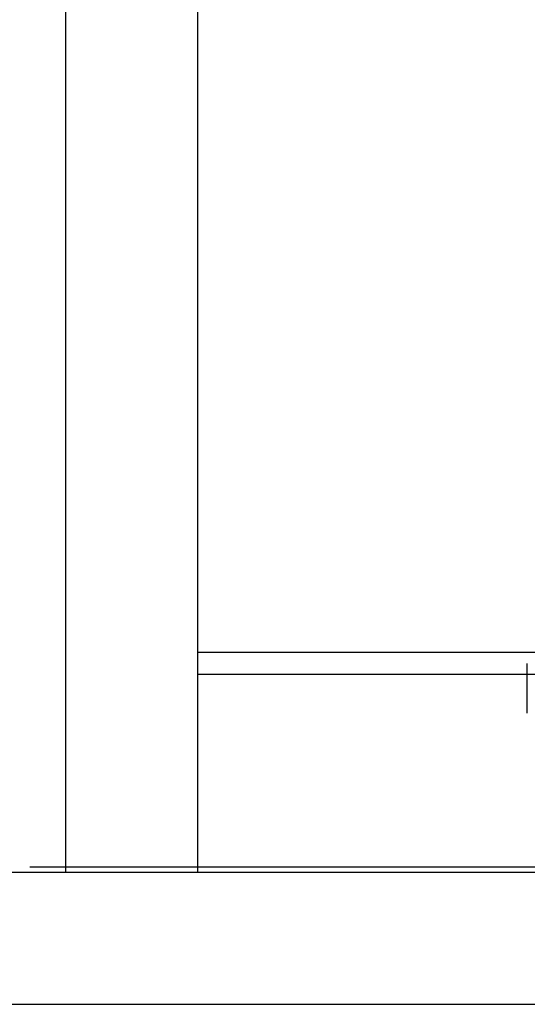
# Model space of a CAD drawing. Header units: millimetres. Extents: x 28600 to 181045, y -399112 to -163690.
# Tile 228 of 256: x 60254 to 60300, y -194653 to -194564. Entities that reach past the tile are written whole.
import ezdxf

# ---------------------------------------------------------------- set-up
doc = ezdxf.new("R2010")
doc.units = ezdxf.units.MM
doc.linetypes.add('DASHDOT', pattern=[25.4, 12.7, -6.35, 0, -6.35])
doc.layers.get('0').update_dxf_attribs({"color": 8})
for name, color, linetype in [('!! 0_ Istn-sciany', 8, 'Continuous'), ('!! 2 ZABUDOWA GK-MDF', 8, 'Continuous'), ('!! 2_proj ściany remont', 8, 'Continuous'), ('0-osie-liniA', 8, 'DASHDOT')]:
    doc.layers.add(name, color=color, linetype=linetype)
doc.layers.add('!!_@ wypos sanit nd', color=8, linetype='Continuous', plot=False)

# ---------------------------------------------------------------- blocks, each defined once
blk = doc.blocks.new('A$Cff2eaf8b')
blk.add_lwpolyline([(0.20099, -0.02671), (0.20099, -0.0717)])

msp = doc.modelspace()

# ---------------------------------------------------------------- linework, layer by layer
at = {"layer": '!! 0_ Istn-sciany'}
for points in [[(60216.56735, -194641.12813), (60472.56735, -194641.12813)], [(60216.56735, -194653.12813), (61201.56735, -194653.12813)]]:
    msp.add_lwpolyline(points, dxfattribs=at)
at = {"layer": '!! 2 ZABUDOWA GK-MDF'}
for points in [[(60270.56735, -194621.12813), (60370.56735, -194621.12813)], [(60270.56735, -194623.12813), (60370.56735, -194623.12813)]]:
    msp.add_lwpolyline(points, dxfattribs=at)
at = {"layer": '!! 2_proj ściany remont'}
for points in [[(60258.56735, -194641.12813), (60258.56735, -194470.12813)], [(60270.56735, -194641.12813), (60270.56735, -194470.12813)]]:
    msp.add_lwpolyline(points, dxfattribs=at)
at = {"layer": '0-osie-liniA', "ltscale": 5}
msp.add_lwpolyline([(57459.11355, -194640.62813), (64262.14073, -194640.62813)], dxfattribs=at)

# ---------------------------------------------------------------- block references
at = {"layer": '!!_@ wypos sanit nd', "xscale": 100, "yscale": 100, "zscale": 100, "rotation": 180}
msp.add_blockref('A$Cff2eaf8b', (60320.56716, -194629.34613), dxfattribs=at)

doc.saveas('drawing.dxf')
